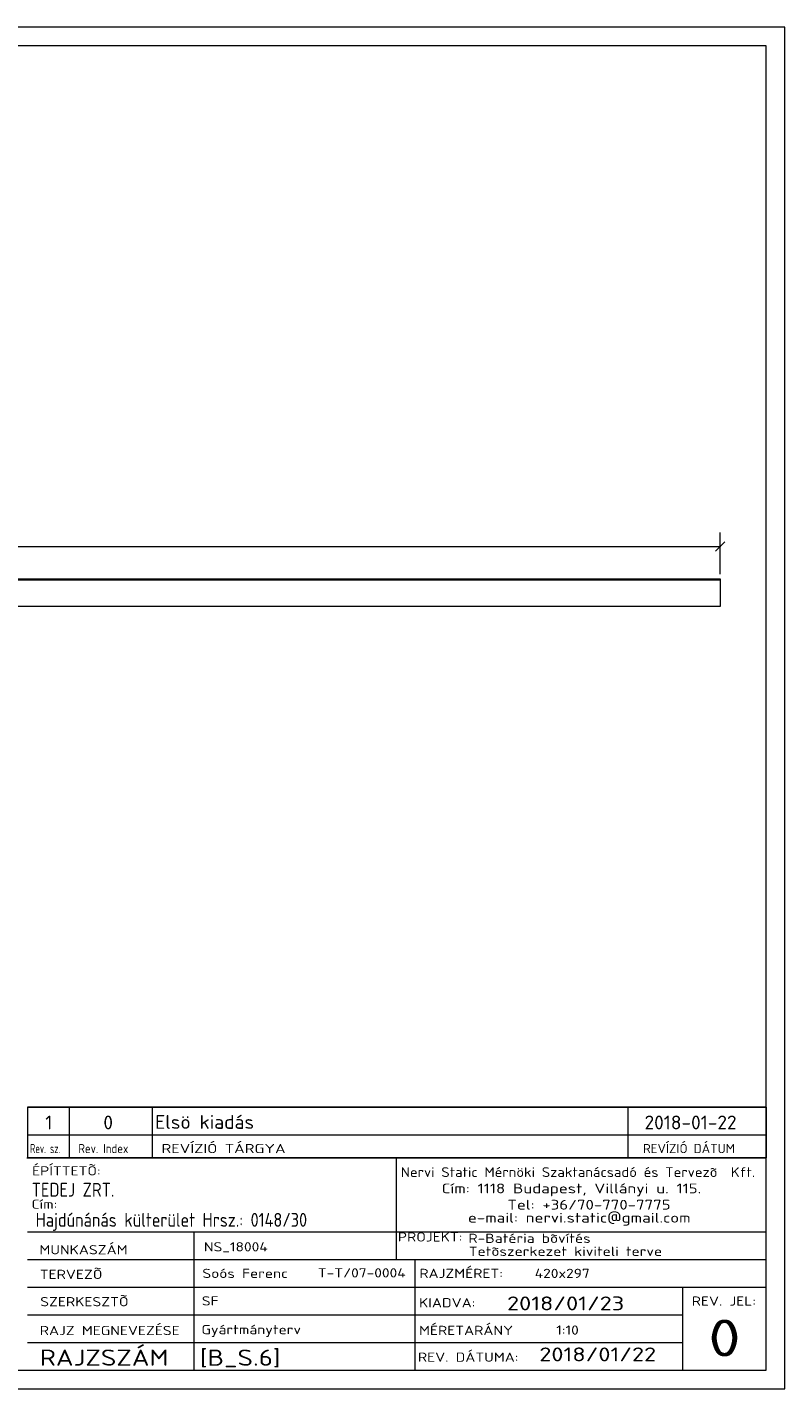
# Model space of a CAD drawing. Header units: millimetres. Extents: x 1 to 419, y 1 to 296.
# Tile 2 of 2: x 255 to 419, y 1 to 296. Entities that reach past the tile are written whole.
import ezdxf

# ---------------------------------------------------------------- set-up
doc = ezdxf.new("R2010")
doc.units = ezdxf.units.MM
doc.header["$LTSCALE"] = 0.6
doc.linetypes.add('XKITLINE00', pattern=[0])
for name, color, linetype, lineweight in [('DrawingSheet', 5, 'Continuous', 0), ('OtherObjectType', 1, 'Continuous', 0), ('Part', 2, 'Continuous', 0), ('Z-DIMENSIONS', 1, 'Continuous', 0)]:
    doc.layers.add(name, color=color, linetype=linetype, lineweight=lineweight)
doc.styles.add('ISOCPEUR', font='ISOCPEUR.TTF')

msp = doc.modelspace()

# ---------------------------------------------------------------- linework, layer by layer
at = {"layer": 'DrawingSheet', "color": 2, "linetype": 'XKITLINE00', "lineweight": 0}
for p, q in [((419, 296), (1, 296)), ((419, 1), (419, 296)), ((1, 1), (419, 1))]:
    msp.add_line(p, q, dxfattribs=at)
at = {"layer": 'DrawingSheet', "color": 3, "linetype": 'XKITLINE00', "lineweight": 0}
for p, q in [((415, 292), (5, 292)), ((415, 5), (415, 292)), ((5, 5), (415, 5))]:
    msp.add_line(p, q, dxfattribs=at)
at = {"layer": 'OtherObjectType', "color": 7, "linetype": 'XKITLINE00', "lineweight": 0}
for p, q in [((255, 62.05), (415, 62.05)), ((255, 62.05), (255, 56.05)), ((264, 62.05), (264, 56.05)), ((282, 62.05), (282, 56.05)), ((385, 62.05), (385, 56.05)), ((415, 62.05), (415, 56.05)), ((255, 56.05), (255, 51.05)), ((255, 56.05), (415, 56.05)), ((264, 56.05), (264, 51.05)), ((282, 56.05), (282, 51.05)), ((385, 56.05), (385, 51.05)), ((415, 56.05), (415, 51.05)), ((254.84, 51.05), (415, 51.05)), ((415, 51.05), (255, 51.05)), ((334.84, 51), (334.84, 35)), ((414.98, 5), (415, 51.05)), ((254.98, 35), (414.98, 35)), ((290.98, 35), (290.98, 5)), ((334.84, 35), (334.84, 29)), ((254.98, 29), (338.84, 29)), ((338.84, 29), (338.84, 5)), ((338.84, 29), (414.84, 29)), ((254.98, 23), (414.98, 23)), ((396.84, 23), (396.84, 5)), ((254.98, 17), (396.84, 17)), ((254.98, 11), (396.98, 11)), ((254.98, 5), (414.98, 5))]:
    msp.add_line(p, q, dxfattribs=at)
at = {"layer": 'OtherObjectType', "color": 1, "linetype": 'XKITLINE00', "lineweight": 0}
for p, q in [((415, 62.05), (255, 62.05)), ((255, 56.05), (415, 56.05))]:
    msp.add_line(p, q, dxfattribs=at)
at = {"layer": 'Part', "color": 2, "linetype": 'XKITLINE00', "lineweight": 0}
for p, q in [((213, 176.5), (405, 176.5)), ((405, 176.2), (213, 176.2)), ((405, 176.5), (405, 170.5)), ((405, 170.5), (213, 170.5))]:
    msp.add_line(p, q, dxfattribs=at)
at = {"layer": 'Z-DIMENSIONS', "color": 7, "linetype": 'XKITLINE00', "lineweight": 0}
for p, q in [((405, 177.5), (405, 186.55)), ((8, 183.5), (405, 183.5)), ((405.99, 184.49), (404.01, 182.51))]:
    msp.add_line(p, q, dxfattribs=at)
at = {"layer": 'Z-DIMENSIONS', "color": 3}
msp.add_point((405, 183.5), dxfattribs=at)

# ---------------------------------------------------------------- texts
at = {"layer": 'OtherObjectType', "color": 7, "style": 'ISOCPEUR'}
for s, height, width, p in [('1', 3, 1.017001, (258.82, 57.2)), ('0', 3, 1.017001, (271.4, 57.2)), ('Elsö kiadás', 3, 1.017001, (282.63, 57.31)), ('2018-01-22', 3, 1.017001, (388.62, 57.2)), ('Rev. sz.', 2, 0.68, (255.54, 52.05)), ('Rev. Index', 2, 0.85, (266, 52.05)), ('REVÍZIÓ TÁRGYA', 2, 1.275, (284, 52.05)), ('REVÍZIÓ DÁTUM', 2, 1.02, (388.28, 52.05)), ('ÉPÍTTETÕ:', 2, 1.211571, (255.96, 47.22)), ('Nervi Static Mérnöki\xa0Szaktanácsadó\xa0és\xa0Tervezõ  Kft.', 2.1176, 1.08375, (335.84, 46.88)), ('TEDEJ ZRT.', 3, 0.85, (255.87, 42.62)), ('Cím:\xa01118 Budapest, Villányi u. 115.', 2.1176, 1.250101, (344.68, 43.35)), ('Cím:', 2, 1.211571, (255.84, 40)), ('Tel:\xa0+36/70-770-7775', 2.1176, 1.250101, (358.91, 39.82)), ('Hajdúnánás külterület Hrsz.: 0148/30', 3, 0.85, (256.73, 36.1)), ('e-mail:\xa0nervi.static@gmail.com', 2.1176, 1.250101, (350.38, 37)), ('MUNKASZÁM', 2, 1.211571, (257.55, 30.12)), ('NS_18004', 2, 1.211571, (293.17, 30.76)), ('PROJEKT:', 2, 1.211571, (335.18, 32.9)), ('R-Batéria bõvítés', 2, 1.211571, (350.47, 32.6)), ('Tetõszerkezet kiviteli terve', 2, 1.211571, (350.54, 29.78)), ('TERVEZÕ', 2, 1.211571, (257.63, 24.79)), ('Soós Ferenc', 2, 1.211571, (292.84, 25)), ('T-T/07-0004', 2, 1.211571, (317.86, 25.11)), ('RAJZMÉRET:', 2, 1.211571, (339.84, 25)), ('420x297', 2, 1.211571, (364.84, 25)), ('SZERKESZTÕ', 2, 1.211571, (257.72, 18.87)), ('SF', 2, 1.211571, (292.72, 19.04)), ('2018/01/23', 3, 1.275, (358.84, 18)), ('REV. JEL:', 2, 1.211571, (398.84, 19)), ('KIADVA:', 2, 1.211571, (339.78, 18.64)), ('RAJZ MEGNEVEZÉSE', 2, 1.211571, (257.62, 12.62)), ('Gyártmányterv', 2, 1.211571, (292.65, 12.82)), ('MÉRETARÁNY', 2, 1.211571, (339.78, 12.65)), ('1:10', 2, 1.211571, (369.51, 12.72)), ('0', 8, 1.275, (402.45, 8)), ('RAJZSZÁM', 3.5, 1.211571, (257.62, 6)), ('[B_S.6]', 3.5, 1.211571, (292.3, 5.99)), ('REV. DÁTUMA:', 2, 1.211571, (339.53, 6.85)), ('2018/01/22', 3, 1.275, (365.83, 6.95))]:
    msp.add_text(s, height=height, dxfattribs=dict(at, width=width)).set_placement(p)

doc.saveas('drawing.dxf')
